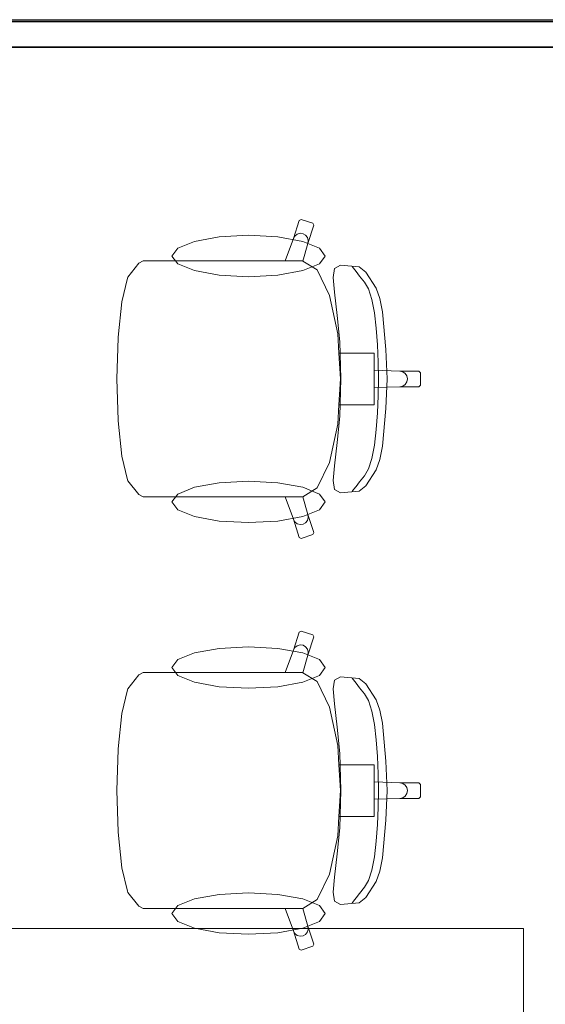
# Model space of a CAD drawing. Header units: millimetres. Extents: x 82175 to 237000, y 24756 to 471700.
# Tile 100 of 256: x 113936 to 114958, y 245745 to 247659. Entities that reach past the tile are written whole.
import ezdxf

# ---------------------------------------------------------------- set-up
doc = ezdxf.new("R2010")
doc.units = ezdxf.units.MM
doc.layers.add('!! kanał podpoaraperowy z gniazdami', color=6, linetype='Continuous', lineweight=35)
for name, color, linetype in [('Konstrukcja - Stropy', 8, 'Continuous'), ('Okna Archicada', 8, 'Continuous'), ('Opisy - Etykiety', 8, 'Continuous'), ('Wnętrze - Umeblowanie', 8, 'Continuous')]:
    doc.layers.add(name, color=color, linetype=linetype)

msp = doc.modelspace()

# ---------------------------------------------------------------- linework, layer by layer
at = {"layer": '!! kanał podpoaraperowy z gniazdami'}
msp.add_lwpolyline([(119235.2, 247655.5), (113571.4, 247655.5), (113571.4, 247605.5), (119235.2, 247605.5)], close=True, dxfattribs=at)
at = {"layer": 'Konstrukcja - Stropy', "color": 8, "linetype": 'Continuous', "lineweight": 13, "ltscale": 100, "flags": 128}
msp.add_lwpolyline([(107140, 240228.9), (110439, 240228.9), (110439, 235178.9), (122510, 235178.9), (122510, 247658.9), (95470, 247658.9), (95470, 235178.9), (107140, 235178.9)], close=True, dxfattribs=at)
at = {"layer": 'Okna Archicada', "color": 8, "linetype": 'Continuous', "lineweight": 13, "ltscale": 100}
msp.add_line((116280, 247658.9), (113560, 247658.9), dxfattribs=at)
at = {"layer": 'Opisy - Etykiety', "color": 8, "linetype": 'Continuous', "lineweight": 20, "ltscale": 100}
for p, q in [((114915.6, 245892.9), (113884.1, 245892.9)), ((114915.6, 245356.4), (114915.6, 245892.9))]:
    msp.add_line(p, q, dxfattribs=at)
at = {"layer": 'Wnętrze - Umeblowanie', "color": 8, "linetype": 'Continuous', "lineweight": 13, "ltscale": 100}
for p, q in [((114468, 247233.3), (114479.4, 247268.7)), ((114479.4, 247268.7), (114483.1, 247270.6)), ((114483.1, 247270.6), (114505.9, 247263.2)), ((114507.8, 247259.4), (114496.4, 247224)), ((114505.9, 247263.2), (114507.8, 247259.4)), ((114470.8, 247238.4), (114475.4, 247242.1)), ((114475.4, 247242.1), (114481, 247243.7)), ((114481, 247243.7), (114486.8, 247243)), ((114486.8, 247243), (114491.9, 247240.1)), ((114491.9, 247240.1), (114495.5, 247235.5)), ((114452.3, 247189.9), (114468, 247233.3)), ((114468, 247233.3), (114470.8, 247238.4)), ((114496.4, 247224), (114486.7, 247189.8)), ((114495.5, 247235.5), (114497.1, 247229.8)), ((114497.1, 247229.8), (114496.4, 247224)), ((114146.3, 247158.6), (114167.4, 247185.4)), ((114167.4, 247185.4), (114176, 247189.9)), ((114176, 247189.9), (114207.1, 247189.9)), ((114207.1, 247189.9), (114243.2, 247189.9)), ((114243.2, 247189.9), (114452.3, 247189.9)), ((114486.5, 247189.9), (114452.3, 247189.9)), ((114486.5, 247189.9), (114486.7, 247189.8)), ((114486.7, 247189.8), (114514.6, 247172.5)), ((114514.6, 247172.5), (114538.4, 247122.8)), ((114545.1, 247158.1), (114548.1, 247175.3)), ((114548.1, 247175.3), (114559.7, 247182)), ((114559.7, 247182), (114595.8, 247178.7)), ((114585.2, 247175.7), (114582.6, 247179.4)), ((114590.4, 247169.4), (114585.2, 247175.7)), ((114596.5, 247160.4), (114590.4, 247169.4)), ((114595.8, 247178.7), (114609, 247168.2)), ((114609, 247168.2), (114629, 247137.2)), ((114134.7, 247110.5), (114145.4, 247156.4)), ((114145.4, 247156.4), (114146.3, 247158.6)), ((114547.7, 247129.2), (114545.1, 247158.1)), ((114606.6, 247148.7), (114596.5, 247160.4)), ((114614.3, 247135.5), (114606.6, 247148.7)), ((114553.5, 247083.9), (114547.7, 247129.2)), ((114620.5, 247115.1), (114614.3, 247135.5)), ((114629, 247137.2), (114636.3, 247117.2)), ((114127.6, 247041.7), (114134.7, 247110.5)), ((114538.4, 247122.8), (114554.2, 247048.4)), ((114625.5, 247089.2), (114620.5, 247115.1)), ((114636.3, 247117.2), (114641.1, 247091.4)), ((114629.2, 247059.2), (114625.5, 247089.2)), ((114641.1, 247091.4), (114648.1, 247018.1)), ((114558.2, 247032.9), (114553.5, 247083.9)), ((114631.7, 247026.7), (114629.2, 247059.2)), ((114125, 246960.6), (114127.5, 247040.7)), ((114127.5, 247040.7), (114127.6, 247041.7)), ((114554.2, 247048.4), (114556.6, 247011)), ((114560.5, 246960.6), (114558.2, 247032.9)), ((114556.6, 247011), (114559.8, 246960.6)), ((114556.6, 247011), (114595.3, 247011)), ((114595.3, 247011), (114625.3, 247011)), ((114625.3, 247011), (114625.3, 246977.5)), ((114633.2, 246993.4), (114631.7, 247026.7)), ((114648.1, 247018.1), (114650.2, 246960.6)), ((114633.6, 246960.6), (114633.2, 246993.4)), ((114625.3, 246977.5), (114625.3, 246960.6)), ((114625.3, 246977.5), (114675.1, 246975.7)), ((114675.1, 246975.7), (114680.8, 246974.6)), ((114675.1, 246975.7), (114712, 246975.7)), ((114680.8, 246974.6), (114685.7, 246971.3)), ((114712, 246975.7), (114715, 246972.7)), ((114715, 246972.7), (114715, 246960.6)), ((114125, 246960.6), (114127.5, 246880.6)), ((114556.6, 246910.3), (114559.8, 246960.6)), ((114560.5, 246960.6), (114558.2, 246888.3)), ((114625.3, 246943.8), (114625.3, 246960.6)), ((114633.6, 246960.6), (114633.2, 246927.9)), ((114648.1, 246903.1), (114650.2, 246960.6)), ((114685.7, 246971.3), (114688.9, 246966.4)), ((114685.7, 246950), (114688.9, 246954.9)), ((114688.9, 246966.4), (114690.1, 246960.6)), ((114688.9, 246954.9), (114690.1, 246960.6)), ((114715, 246948.6), (114715, 246960.6)), ((114625.3, 246943.8), (114675.1, 246945.5)), ((114625.3, 246910.3), (114625.3, 246943.8)), ((114675.1, 246945.5), (114680.8, 246946.7)), ((114675.1, 246945.5), (114712, 246945.5)), ((114680.8, 246946.7), (114685.7, 246950)), ((114712, 246945.5), (114715, 246948.6)), ((114633.2, 246927.9), (114631.7, 246894.6)), ((114554.2, 246872.9), (114556.6, 246910.3)), ((114556.6, 246910.3), (114595.3, 246910.3)), ((114595.3, 246910.3), (114625.3, 246910.3)), ((114641.1, 246829.9), (114648.1, 246903.1)), ((114127.5, 246880.6), (114127.6, 246879.5)), ((114127.6, 246879.5), (114134.7, 246810.8)), ((114558.2, 246888.3), (114553.5, 246837.4)), ((114631.7, 246894.6), (114629.2, 246862.1)), ((114538.4, 246798.5), (114554.2, 246872.9)), ((114629.2, 246862.1), (114625.5, 246832.1)), ((114553.5, 246837.4), (114547.7, 246792.1)), ((114625.5, 246832.1), (114620.5, 246806.2)), ((114636.3, 246804.1), (114641.1, 246829.9)), ((114134.7, 246810.8), (114145.4, 246764.9)), ((114620.5, 246806.2), (114614.3, 246785.8)), ((114629, 246784.1), (114636.3, 246804.1)), ((114514.6, 246748.8), (114538.4, 246798.5)), ((114547.7, 246792.1), (114545.1, 246763.2)), ((114614.3, 246785.8), (114606.6, 246772.6)), ((114609, 246753.1), (114629, 246784.1)), ((114145.4, 246764.9), (114146.3, 246762.7)), ((114146.3, 246762.7), (114167.4, 246735.9)), ((114545.1, 246763.2), (114548.1, 246746)), ((114606.6, 246772.6), (114596.5, 246760.9)), ((114486.7, 246731.5), (114514.6, 246748.8)), ((114548.1, 246746), (114559.7, 246739.2)), ((114559.7, 246739.2), (114595.8, 246742.5)), ((114585.2, 246745.6), (114582.6, 246741.9)), ((114590.4, 246751.9), (114585.2, 246745.6)), ((114596.5, 246760.9), (114590.4, 246751.9)), ((114595.8, 246742.5), (114609, 246753.1)), ((114167.4, 246735.9), (114176, 246731.4)), ((114176, 246731.4), (114207.1, 246731.4)), ((114207.1, 246731.4), (114243.2, 246731.4)), ((114243.2, 246731.4), (114452.3, 246731.4)), ((114486.5, 246731.4), (114452.3, 246731.4)), ((114452.3, 246731.4), (114468, 246688)), ((114486.5, 246731.4), (114486.7, 246731.5)), ((114496.4, 246697.3), (114486.7, 246731.5)), ((114468, 246688), (114470.8, 246682.9)), ((114468, 246688), (114479.4, 246652.6)), ((114491.9, 246681.2), (114495.5, 246685.8)), ((114495.5, 246685.8), (114497.1, 246691.5)), ((114497.1, 246691.5), (114496.4, 246697.3)), ((114507.8, 246661.9), (114496.4, 246697.3)), ((114470.8, 246682.9), (114475.4, 246679.2)), ((114475.4, 246679.2), (114481, 246677.6)), ((114481, 246677.6), (114486.8, 246678.3)), ((114486.8, 246678.3), (114491.9, 246681.2)), ((114479.4, 246652.6), (114483.1, 246650.6)), ((114483.1, 246650.6), (114505.9, 246658.1)), ((114505.9, 246658.1), (114507.8, 246661.9)), ((114468, 246433.3), (114479.4, 246468.7)), ((114479.4, 246468.7), (114483.1, 246470.6)), ((114483.1, 246470.6), (114505.9, 246463.2)), ((114507.8, 246459.4), (114496.4, 246424)), ((114505.9, 246463.2), (114507.8, 246459.4)), ((114468, 246433.3), (114470.8, 246438.4)), ((114470.8, 246438.4), (114475.4, 246442.1)), ((114475.4, 246442.1), (114481, 246443.7)), ((114481, 246443.7), (114486.8, 246443)), ((114486.8, 246443), (114491.9, 246440.1)), ((114491.9, 246440.1), (114495.5, 246435.5)), ((114452.3, 246389.9), (114468, 246433.3)), ((114496.4, 246424), (114486.7, 246389.8)), ((114495.5, 246435.5), (114497.1, 246429.8)), ((114497.1, 246429.8), (114496.4, 246424)), ((114146.3, 246358.6), (114167.4, 246385.4)), ((114167.4, 246385.4), (114176, 246389.9)), ((114176, 246389.9), (114207.1, 246389.9)), ((114207.1, 246389.9), (114243.2, 246389.9)), ((114243.2, 246389.9), (114452.3, 246389.9)), ((114486.5, 246389.9), (114452.3, 246389.9)), ((114486.5, 246389.9), (114486.7, 246389.8)), ((114486.7, 246389.8), (114514.6, 246372.5)), ((114548.1, 246375.3), (114559.7, 246382)), ((114559.7, 246382), (114595.8, 246378.7)), ((114585.2, 246375.7), (114582.6, 246379.4)), ((114595.8, 246378.7), (114609, 246368.2)), ((114514.6, 246372.5), (114538.4, 246322.8)), ((114545.1, 246358.1), (114548.1, 246375.3)), ((114590.4, 246369.4), (114585.2, 246375.7)), ((114596.5, 246360.4), (114590.4, 246369.4)), ((114606.6, 246348.7), (114596.5, 246360.4)), ((114609, 246368.2), (114629, 246337.2)), ((114134.7, 246310.5), (114145.4, 246356.4)), ((114145.4, 246356.4), (114146.3, 246358.6)), ((114547.7, 246329.2), (114545.1, 246358.1)), ((114614.3, 246335.5), (114606.6, 246348.7)), ((114538.4, 246322.8), (114554.2, 246248.4)), ((114553.5, 246283.9), (114547.7, 246329.2)), ((114620.5, 246315.1), (114614.3, 246335.5)), ((114629, 246337.2), (114636.3, 246317.2)), ((114127.6, 246241.7), (114134.7, 246310.5)), ((114625.5, 246289.2), (114620.5, 246315.1)), ((114636.3, 246317.2), (114641.1, 246291.4)), ((114558.2, 246232.9), (114553.5, 246283.9)), ((114629.2, 246259.2), (114625.5, 246289.2)), ((114641.1, 246291.4), (114648.1, 246218.1)), ((114554.2, 246248.4), (114556.6, 246211)), ((114631.7, 246226.7), (114629.2, 246259.2)), ((114125, 246160.6), (114127.5, 246240.7)), ((114127.5, 246240.7), (114127.6, 246241.7)), ((114560.5, 246160.6), (114558.2, 246232.9)), ((114633.2, 246193.4), (114631.7, 246226.7)), ((114556.6, 246211), (114559.8, 246160.6)), ((114556.6, 246211), (114595.3, 246211)), ((114595.3, 246211), (114625.3, 246211)), ((114625.3, 246211), (114625.3, 246177.5)), ((114648.1, 246218.1), (114650.2, 246160.6)), ((114633.6, 246160.6), (114633.2, 246193.4)), ((114625.3, 246177.5), (114625.3, 246160.6)), ((114625.3, 246177.5), (114675.1, 246175.7)), ((114675.1, 246175.7), (114680.8, 246174.6)), ((114675.1, 246175.7), (114712, 246175.7)), ((114680.8, 246174.6), (114685.7, 246171.3)), ((114685.7, 246171.3), (114688.9, 246166.4)), ((114712, 246175.7), (114715, 246172.7)), ((114715, 246172.7), (114715, 246160.6)), ((114125, 246160.6), (114127.5, 246080.6)), ((114556.6, 246110.3), (114559.8, 246160.6)), ((114560.5, 246160.6), (114558.2, 246088.3)), ((114625.3, 246143.8), (114625.3, 246160.6)), ((114633.6, 246160.6), (114633.2, 246127.9)), ((114648.1, 246103.1), (114650.2, 246160.6)), ((114680.8, 246146.7), (114685.7, 246150)), ((114685.7, 246150), (114688.9, 246154.9)), ((114688.9, 246166.4), (114690.1, 246160.6)), ((114688.9, 246154.9), (114690.1, 246160.6)), ((114715, 246148.6), (114715, 246160.6)), ((114625.3, 246143.8), (114675.1, 246145.5)), ((114625.3, 246110.3), (114625.3, 246143.8)), ((114675.1, 246145.5), (114680.8, 246146.7)), ((114675.1, 246145.5), (114712, 246145.5)), ((114712, 246145.5), (114715, 246148.6)), ((114633.2, 246127.9), (114631.7, 246094.6)), ((114554.2, 246072.9), (114556.6, 246110.3)), ((114556.6, 246110.3), (114595.3, 246110.3)), ((114595.3, 246110.3), (114625.3, 246110.3)), ((114631.7, 246094.6), (114629.2, 246062.1)), ((114641.1, 246029.9), (114648.1, 246103.1)), ((114127.5, 246080.6), (114127.6, 246079.5)), ((114127.6, 246079.5), (114134.7, 246010.8)), ((114538.4, 245998.5), (114554.2, 246072.9)), ((114558.2, 246088.3), (114553.5, 246037.4)), ((114629.2, 246062.1), (114625.5, 246032.1)), ((114553.5, 246037.4), (114547.7, 245992.1)), ((114625.5, 246032.1), (114620.5, 246006.2)), ((114636.3, 246004.1), (114641.1, 246029.9)), ((114134.7, 246010.8), (114145.4, 245964.9)), ((114514.6, 245948.8), (114538.4, 245998.5)), ((114620.5, 246006.2), (114614.3, 245985.8)), ((114629, 245984.1), (114636.3, 246004.1)), ((114547.7, 245992.1), (114545.1, 245963.2)), ((114614.3, 245985.8), (114606.6, 245972.6)), ((114609, 245953.1), (114629, 245984.1)), ((114145.4, 245964.9), (114146.3, 245962.7)), ((114146.3, 245962.7), (114167.4, 245935.9)), ((114545.1, 245963.2), (114548.1, 245946)), ((114596.5, 245960.9), (114590.4, 245951.9)), ((114606.6, 245972.6), (114596.5, 245960.9)), ((114486.7, 245931.5), (114514.6, 245948.8)), ((114548.1, 245946), (114559.7, 245939.2)), ((114559.7, 245939.2), (114595.8, 245942.5)), ((114585.2, 245945.6), (114582.6, 245941.9)), ((114590.4, 245951.9), (114585.2, 245945.6)), ((114595.8, 245942.5), (114609, 245953.1)), ((114167.4, 245935.9), (114176, 245931.4)), ((114176, 245931.4), (114207.1, 245931.4)), ((114207.1, 245931.4), (114243.2, 245931.4)), ((114243.2, 245931.4), (114452.3, 245931.4)), ((114486.5, 245931.4), (114452.3, 245931.4)), ((114452.3, 245931.4), (114468, 245888)), ((114486.5, 245931.4), (114486.7, 245931.5)), ((114496.4, 245897.3), (114486.7, 245931.5)), ((114468, 245888), (114470.8, 245882.9)), ((114468, 245888), (114479.4, 245852.6)), ((114470.8, 245882.9), (114475.4, 245879.2)), ((114486.8, 245878.3), (114491.9, 245881.2)), ((114491.9, 245881.2), (114495.5, 245885.8)), ((114495.5, 245885.8), (114497.1, 245891.5)), ((114497.1, 245891.5), (114496.4, 245897.3)), ((114507.8, 245861.9), (114496.4, 245897.3)), ((114475.4, 245879.2), (114481, 245877.6)), ((114481, 245877.6), (114486.8, 245878.3)), ((114479.4, 245852.6), (114483.1, 245850.6)), ((114483.1, 245850.6), (114505.9, 245858.1)), ((114505.9, 245858.1), (114507.8, 245861.9))]:
    msp.add_line(p, q, dxfattribs=at)
at = {"layer": 'Wnętrze - Umeblowanie', "color": 8, "linetype": 'Continuous', "lineweight": 13, "ltscale": 100, "flags": 128}
for points in [[(114380.9, 247239.9), (114438, 247236.8), (114486.3, 247228.1), (114518.6, 247215.1), (114530, 247199.6), (114518.6, 247184.2), (114486.3, 247171.2), (114438, 247162.5), (114380.9, 247159.4), (114323.9, 247162.5), (114275.6, 247171.2), (114243.3, 247184.2), (114231.9, 247199.6), (114243.3, 247215.1), (114275.6, 247228.1), (114323.9, 247236.8)], [(114380.9, 246681.4), (114438, 246684.4), (114486.3, 246693.2), (114518.6, 246706.2), (114530, 246721.6), (114518.6, 246737), (114486.3, 246750.1), (114438, 246758.8), (114380.9, 246761.9), (114323.9, 246758.8), (114275.6, 246750.1), (114243.3, 246737), (114231.9, 246721.6), (114243.3, 246706.2), (114275.6, 246693.2), (114323.9, 246684.4)], [(114380.9, 246439.9), (114438, 246436.8), (114486.3, 246428.1), (114518.6, 246415.1), (114530, 246399.6), (114518.6, 246384.2), (114486.3, 246371.2), (114438, 246362.5), (114380.9, 246359.4), (114323.9, 246362.5), (114275.6, 246371.2), (114243.3, 246384.2), (114231.9, 246399.6), (114243.3, 246415.1), (114275.6, 246428.1), (114323.9, 246436.8)], [(114380.9, 245881.4), (114438, 245884.4), (114486.3, 245893.2), (114518.6, 245906.2), (114530, 245921.6), (114518.6, 245937), (114486.3, 245950.1), (114438, 245958.8), (114380.9, 245961.9), (114323.9, 245958.8), (114275.6, 245950.1), (114243.3, 245937), (114231.9, 245921.6), (114243.3, 245906.2), (114275.6, 245893.2), (114323.9, 245884.4)]]:
    msp.add_lwpolyline(points, close=True, dxfattribs=at)

doc.saveas('drawing.dxf')
